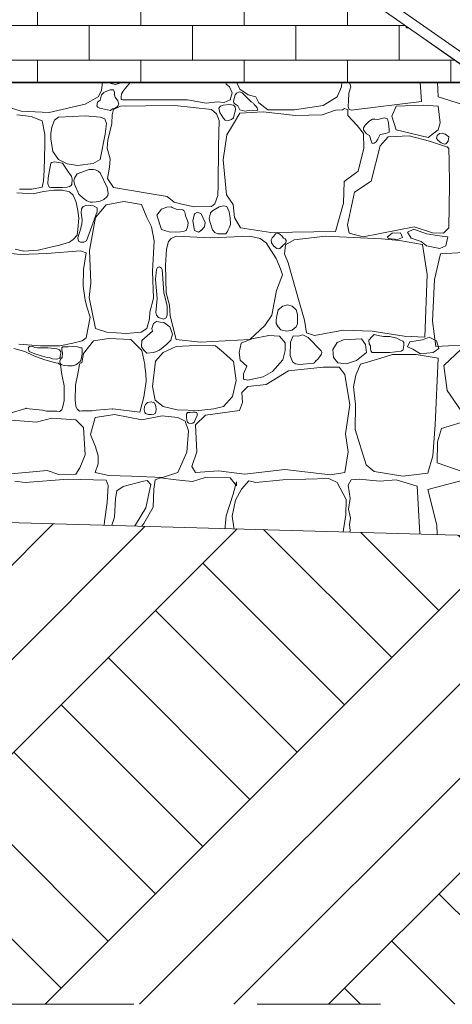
# Model space of a CAD drawing. Header units: millimetres. Extents: x 16408 to 141596, y -21057 to 26364.
# Tile 10 of 115: x 21706 to 22548, y -6374 to -4457. Entities that reach past the tile are written whole.
import ezdxf

# ---------------------------------------------------------------- set-up
doc = ezdxf.new("R2010")
doc.units = ezdxf.units.MM
doc.header["$MEASUREMENT"] = 0
doc.linetypes.add('Przerywana', pattern=[480, 240, -240])
doc.linetypes.add('Wipeout_Contour', pattern=[1000, 0, -1000])
for name, color, linetype, lineweight in [('0_Nr_pióra__1', 7, 'Continuous', 13), ('0_Nr_pióra__11', 7, 'Continuous', 13), ('0_Nr_pióra__2', 8, 'Continuous', 5), ('0_Nr_pióra__93', 7, 'Continuous', 13), ('_elementy3d_Nr_pióra__2', 8, 'Continuous', 5)]:
    doc.layers.add(name, color=color, linetype=linetype, lineweight=lineweight)
doc.layers.add('0_Nr_pióra__102', color=7, linetype='Continuous', lineweight=5, true_color=0xcccccc)
doc.layers.add('_elementy3d_Nr_pióra__102', color=7, linetype='Continuous', lineweight=5, true_color=0xcccccc)
doc.layers.add('_elementy3d', color=7, linetype='Continuous')

# ---------------------------------------------------------------- blocks, each defined once
blk = doc.blocks.new('*X2')
at = {"layer": '_elementy3d_Nr_pióra__102', "color": 254, "linetype": 'Continuous', "lineweight": 5, "true_color": 0xcccccc}
for p, q in [((21867, -4578.7), (21865.2, -4595.4)), ((21881.4, -4578.7), (21881.6, -4578.8)), ((21881.6, -4578.8), (21883.8, -4581.8)), ((21896.7, -4582.1), (21906.4, -4578.7)), ((21921.7, -4578.7), (21908.3, -4594.2)), ((22107.4, -4582.8), (22106.8, -4578.7)), ((22127.6, -4578.7), (22134.4, -4592.7)), ((22331.8, -4588), (22332.9, -4578.7)), ((22348, -4578.7), (22350, -4587.7)), ((22487.8, -4616.5), (22485.5, -4578.7)), ((22520, -4607.6), (22518.8, -4578.7)), ((21865.2, -4595.4), (21858.5, -4607.8)), ((21876.4, -4595.8), (21869.3, -4599)), ((21881.7, -4593.6), (21876.4, -4595.8)), ((21888.2, -4593.7), (21881.7, -4593.6)), ((21883.8, -4581.8), (21886.6, -4582.4)), ((21886.6, -4582.4), (21892.2, -4583.4)), ((21890.3, -4598.6), (21888.2, -4593.7)), ((21890, -4603.4), (21890.3, -4598.6)), ((21892.2, -4583.4), (21896.7, -4582.1)), ((21908.3, -4594.2), (21903.9, -4601.7)), ((22114.4, -4588.3), (22107.4, -4582.8)), ((22119.6, -4599.6), (22114.4, -4588.3)), ((22133.6, -4598), (22127.6, -4600.1)), ((22138.9, -4599.6), (22133.6, -4598)), ((22134.4, -4592.7), (22150.5, -4603.4)), ((22323.9, -4607.3), (22331.8, -4588)), ((22350, -4587.7), (22346.5, -4600.1)), ((21708.9, -4635.5), (21620, -4607.6)), ((21858.5, -4607.8), (21833, -4621.9)), ((21857.5, -4618), (21856.1, -4624.7)), ((21862.2, -4614.2), (21857.5, -4618)), ((21864.7, -4603.4), (21862.2, -4614.2)), ((21869.3, -4599), (21864.7, -4603.4)), ((21891.7, -4608.3), (21890, -4603.4)), ((21896.9, -4615.2), (21891.7, -4608.3)), ((21898.4, -4621.5), (21896.9, -4615.2)), ((21903.3, -4608), (21903.2, -4612.9)), ((21903.2, -4612.9), (21905.8, -4613.3)), ((21903.9, -4601.7), (21903.3, -4608)), ((21905.8, -4613.3), (22032.6, -4613)), ((22032.6, -4613), (22068.6, -4620)), ((22068.6, -4620), (22089.9, -4617)), ((22089.9, -4617), (22104, -4618.5)), ((22104, -4618.5), (22115.6, -4613.3)), ((22115.6, -4613.3), (22119.6, -4599.6)), ((22125.4, -4603.9), (22122.2, -4616.2)), ((22122.2, -4616.2), (22122.4, -4619.3)), ((22127.6, -4600.1), (22125.4, -4603.9)), ((22153.4, -4614.9), (22138.9, -4599.6)), ((22150.5, -4603.4), (22165.4, -4607.3)), ((22156.5, -4617.2), (22153.4, -4614.9)), ((22160.8, -4620), (22156.5, -4617.2)), ((22165.4, -4607.3), (22171.1, -4619)), ((22296.2, -4624.4), (22323.9, -4607.3)), ((22345.5, -4615.2), (22344.9, -4625.8)), ((22346.5, -4600.1), (22345.5, -4615.2)), ((22350.9, -4633.6), (22487.8, -4616.5)), ((22608.9, -4635.5), (22520, -4607.6)), ((21763.2, -4638.2), (21708.9, -4635.5)), ((21833, -4621.9), (21763.2, -4638.2)), ((21856.1, -4624.7), (21858, -4627.8)), ((21858, -4627.8), (21859.3, -4628.2)), ((21859.3, -4628.2), (21862, -4629.6)), ((21862, -4629.6), (21864.7, -4629.9)), ((21864.7, -4629.9), (21882.5, -4633.8)), ((21882.5, -4633.8), (21886.4, -4630.9)), ((21888.5, -4632.3), (21885.6, -4642.3)), ((21886.4, -4630.9), (21890, -4629.9)), ((21902.1, -4625.5), (21888.5, -4632.3)), ((21890, -4629.9), (21895.5, -4626.9)), ((21895.5, -4626.9), (21897.3, -4624.3)), ((21897.3, -4624.3), (21898.4, -4621.5)), ((21909, -4625.1), (21902.1, -4625.5)), ((21912.3, -4625.7), (21909, -4625.1)), ((21950.7, -4624.7), (21912.3, -4625.7)), ((22007.9, -4624.4), (21950.7, -4624.7)), ((22079.2, -4632.3), (22007.9, -4624.4)), ((22088.8, -4640.8), (22079.2, -4632.3)), ((22096.4, -4625.5), (22093.6, -4629.4)), ((22093.6, -4629.4), (22095.4, -4637.9)), ((22101.5, -4623.4), (22096.4, -4625.5)), ((22114.1, -4622.1), (22101.5, -4623.4)), ((22121.6, -4623.4), (22114.1, -4622.1)), ((22125.2, -4626.8), (22121.6, -4623.4)), ((22121.6, -4648.2), (22126.1, -4632.2)), ((22122.4, -4619.3), (22124.3, -4621)), ((22124.3, -4621), (22130.4, -4624.7)), ((22126.1, -4632.2), (22125.2, -4626.8)), ((22130.4, -4624.7), (22134.3, -4632.7)), ((22134.3, -4632.7), (22139.9, -4633.8)), ((22179.5, -4636.8), (22134.4, -4639.3)), ((22139.9, -4633.8), (22143.2, -4635.2)), ((22143.2, -4635.2), (22148.1, -4634.9)), ((22148.1, -4634.9), (22167.5, -4634.3)), ((22162.3, -4622.7), (22160.8, -4620)), ((22165.4, -4625.4), (22162.3, -4622.7)), ((22167.7, -4628.6), (22165.4, -4625.4)), ((22167.5, -4634.3), (22169, -4633.2)), ((22168.9, -4631.2), (22167.7, -4628.6)), ((22169, -4633.2), (22168.9, -4631.2)), ((22171.1, -4619), (22188.7, -4632.6)), ((22242.4, -4644), (22179.5, -4636.8)), ((22188.7, -4632.6), (22240.7, -4633.1)), ((22240.7, -4633.1), (22296.2, -4624.4)), ((22320.7, -4633.3), (22294.7, -4642.2)), ((22333.8, -4632.5), (22320.7, -4633.3)), ((22338.2, -4630.2), (22333.8, -4632.5)), ((22344.6, -4632.9), (22338.2, -4630.2)), ((22344.2, -4644), (22344.6, -4632.9)), ((22344.9, -4625.8), (22346.6, -4631.4)), ((22346.6, -4631.4), (22350.9, -4633.6)), ((22438.6, -4625.8), (22430, -4644.8)), ((22492, -4623.8), (22438.6, -4625.8)), ((22520.3, -4625.8), (22492, -4623.8)), ((22524.4, -4658), (22520.3, -4625.8)), ((21728, -4645.5), (21700.2, -4642.7)), ((21749.4, -4654.4), (21728, -4645.5)), ((21754.6, -4681.1), (21749.4, -4654.4)), ((21773.7, -4653.1), (21768.2, -4666.7)), ((21781.2, -4647.2), (21773.7, -4653.1)), ((21808.1, -4645.5), (21781.2, -4647.2)), ((21833.4, -4644.6), (21808.1, -4645.5)), ((21862.6, -4647.2), (21833.4, -4644.6)), ((21871.3, -4650.5), (21862.6, -4647.2)), ((21874.5, -4659.7), (21871.3, -4650.5)), ((21885.6, -4642.3), (21885.3, -4659.4)), ((22093.8, -4653.8), (22088.8, -4640.8)), ((22092.5, -4704.2), (22093.8, -4653.8)), ((22095.4, -4637.9), (22101.5, -4648.2)), ((22101.5, -4648.2), (22105.5, -4652.8)), ((22105.5, -4652.8), (22112, -4653.5)), ((22112, -4653.5), (22118.1, -4651.6)), ((22118.1, -4651.6), (22121.6, -4648.2)), ((22134.4, -4639.3), (22121.6, -4659.8)), ((22294.7, -4642.2), (22242.4, -4644)), ((22362.6, -4663.5), (22344.2, -4644)), ((22385.1, -4655.8), (22378.4, -4662.5)), ((22392.4, -4651.2), (22385.1, -4655.8)), ((22397, -4651.1), (22392.4, -4651.2)), ((22402.7, -4651.7), (22397, -4651.1)), ((22416.1, -4648.2), (22402.7, -4651.7)), ((22421.7, -4650.1), (22416.1, -4648.2)), ((22423.9, -4658.4), (22421.7, -4650.1)), ((22430, -4644.8), (22438.6, -4671.9)), ((21768.2, -4666.7), (21766.1, -4678.8)), ((21872.1, -4680.3), (21874.5, -4659.7)), ((21885.3, -4659.4), (21877.2, -4691.5)), ((22121.6, -4659.8), (22108.7, -4681.6)), ((22374.9, -4678.7), (22362.6, -4663.5)), ((22378.4, -4662.5), (22374.9, -4667.7)), ((22374.9, -4667.7), (22374.9, -4671.9)), ((22374.9, -4671.9), (22380.8, -4679.5)), ((22424.8, -4672), (22423.9, -4658.4)), ((22424.6, -4676.1), (22424.8, -4672)), ((22438.6, -4671.9), (22500.5, -4686.5)), ((22500.5, -4686.5), (22520.3, -4671.9)), ((22520.3, -4671.9), (22524.4, -4658)), ((21754.4, -4700.9), (21754.6, -4681.1)), ((21766.1, -4678.8), (21766.3, -4689)), ((21766.3, -4689), (21770.4, -4714.1)), ((21862.6, -4729.2), (21872.1, -4680.3)), ((21877.2, -4691.5), (21876.1, -4707.2)), ((22108.7, -4681.6), (22101.5, -4730.4)), ((22375.9, -4707.6), (22374.9, -4678.7)), ((22380.8, -4679.5), (22386.8, -4682.5)), ((22386.8, -4682.5), (22390.5, -4694.8)), ((22399.3, -4694.9), (22402.8, -4689.9)), ((22402.8, -4689.9), (22407.7, -4680.5)), ((22423, -4685.1), (22407.1, -4702.9)), ((22407.7, -4680.5), (22418.3, -4678.7)), ((22418.3, -4678.7), (22424.6, -4676.1)), ((22464.1, -4683.6), (22423, -4685.1)), ((22503.7, -4693.8), (22464.1, -4683.6)), ((22530.5, -4702.9), (22503.7, -4693.8)), ((22517.2, -4688.6), (22518.2, -4682.8)), ((22520.3, -4692.4), (22517.2, -4688.6)), ((22518.2, -4682.8), (22522.6, -4678.7)), ((22525.8, -4697), (22520.3, -4692.4)), ((22522.6, -4678.7), (22528.6, -4678)), ((22528.6, -4678), (22534.2, -4680)), ((22534.2, -4680), (22540.8, -4685.1)), ((22539.7, -4693.6), (22537.1, -4697.3)), ((22540.8, -4685.1), (22539.7, -4693.6)), ((21753.7, -4751.1), (21754.4, -4700.9)), ((21876.1, -4707.2), (21881.6, -4728.2)), ((22091.8, -4779.6), (22092.5, -4704.2)), ((22364.8, -4752), (22375.9, -4707.6)), ((22407.1, -4702.9), (22389.8, -4771.8)), ((22390.5, -4694.8), (22391.9, -4698)), ((22391.9, -4698), (22395.8, -4697.6)), ((22395.8, -4697.6), (22399.3, -4694.9)), ((22532.5, -4699.4), (22525.8, -4697)), ((22538.5, -4705.2), (22530.5, -4702.9)), ((22535.5, -4699.1), (22532.5, -4699.4)), ((22537.1, -4697.3), (22535.5, -4699.1)), ((22541.1, -4708.2), (22538.5, -4705.2)), ((22541.1, -4710.6), (22541.1, -4708.2)), ((22541.4, -4730.9), (22541.1, -4710.6)), ((21770.4, -4714.1), (21781.2, -4729.2)), ((21781.2, -4729.2), (21798, -4737.8)), ((21848.6, -4737.5), (21862.6, -4729.2)), ((21881.6, -4728.2), (21880.7, -4744.6)), ((22101.5, -4730.4), (22108.4, -4798)), ((22542.4, -4778.7), (22541.4, -4730.9)), ((21752.2, -4771.2), (21753.7, -4751.1)), ((21766.3, -4736.4), (21761, -4764.8)), ((21768.2, -4735.1), (21766.3, -4736.4)), ((21773.3, -4733.7), (21768.2, -4735.1)), ((21788.9, -4736.4), (21773.3, -4733.7)), ((21799.5, -4752.4), (21788.9, -4736.4)), ((21798, -4737.8), (21818.5, -4741.1)), ((21840.9, -4749), (21817.9, -4757.4)), ((21818.5, -4741.1), (21848.6, -4737.5)), ((21848.5, -4748.7), (21840.9, -4749)), ((21853.3, -4749.8), (21848.5, -4748.7)), ((21858.4, -4752), (21853.3, -4749.8)), ((21862.5, -4755.4), (21858.4, -4752)), ((21880.7, -4744.6), (21876.4, -4766.1)), ((22337.3, -4772.3), (22364.8, -4752)), ((21749.4, -4783.2), (21752.2, -4771.2)), ((21761, -4764.8), (21760.8, -4776.9)), ((21804.1, -4758.9), (21799.5, -4752.4)), ((21806.9, -4762), (21804.1, -4758.9)), ((21807.8, -4768), (21806.9, -4762)), ((21807, -4777.8), (21807.8, -4768)), ((21812.6, -4765.5), (21811.4, -4770.9)), ((21811.4, -4770.9), (21812.3, -4777.6)), ((21817.9, -4757.4), (21812.6, -4765.5)), ((21876, -4784), (21862.5, -4755.4)), ((21876.4, -4766.1), (21888.5, -4783.9)), ((21705.4, -4787), (21729.5, -4786.9)), ((21729.5, -4786.9), (21749.4, -4783.2)), ((21772.2, -4788.9), (21751.8, -4791.7)), ((21760.8, -4776.9), (21762.3, -4781.1)), ((21762.3, -4781.1), (21763.3, -4783.5)), ((21763.3, -4783.5), (21766.3, -4784)), ((21766.3, -4784), (21788.9, -4784)), ((21789.2, -4789.2), (21772.2, -4788.9)), ((21788.9, -4784), (21798.2, -4783.2)), ((21802.4, -4792.1), (21789.2, -4789.2)), ((21798.2, -4783.2), (21802.6, -4782.2)), ((21802.6, -4782.2), (21805.8, -4779.8)), ((21805.8, -4779.8), (21807, -4777.8)), ((21812.3, -4777.6), (21820.6, -4796.8)), ((21877.7, -4794.9), (21876, -4784)), ((21888.5, -4783.9), (21992.5, -4801.6)), ((22091.3, -4799.7), (22091.8, -4779.6)), ((22336.3, -4814.1), (22337.3, -4772.3)), ((22389.8, -4771.8), (22357.6, -4793.3)), ((22540.9, -4862.2), (22542.4, -4778.7)), ((21731.8, -4796.1), (21700, -4794.1)), ((21751.8, -4791.7), (21731.8, -4796.1)), ((21809.6, -4798.9), (21802.4, -4792.1)), ((21815.4, -4812.6), (21809.6, -4798.9)), ((21820.6, -4796.8), (21829.5, -4804.4)), ((21829.5, -4804.4), (21836.4, -4809.8)), ((21862.2, -4810.3), (21869.4, -4807.2)), ((21869.4, -4807.2), (21875.4, -4802.2)), ((21875.4, -4802.2), (21877.1, -4799.6)), ((21877.1, -4799.6), (21877.7, -4794.9)), ((21992.5, -4801.6), (22006.3, -4812.5)), ((22085.3, -4815.5), (22091.3, -4799.7)), ((22108.4, -4798), (22121.3, -4817.1)), ((22357.6, -4793.3), (22343.5, -4856.5)), ((21818.8, -4828.6), (21815.4, -4812.6)), ((21820.7, -4843.8), (21818.8, -4828.6)), ((21825.9, -4825.3), (21825.2, -4833)), ((21829, -4821), (21825.9, -4825.3)), ((21834.3, -4818.8), (21829, -4821)), ((21839, -4818.2), (21834.3, -4818.8)), ((21836.4, -4809.8), (21843.2, -4812.3)), ((21849.6, -4819.4), (21839, -4818.2)), ((21843.2, -4812.3), (21847.4, -4812.6)), ((21847.4, -4812.6), (21854.6, -4812.1)), ((21856.4, -4823.8), (21849.6, -4819.4)), ((21873.9, -4817.8), (21853.3, -4842.1)), ((21854.6, -4812.1), (21862.2, -4810.3)), ((21856.3, -4830.9), (21856.7, -4826.7)), ((21856.7, -4826.7), (21856.4, -4823.8)), ((21908.6, -4811.4), (21873.9, -4817.8)), ((21942.7, -4816.9), (21908.6, -4811.4)), ((21952.9, -4842.1), (21942.7, -4816.9)), ((21981.9, -4826), (21972.7, -4837.7)), ((21992.4, -4822.4), (21981.9, -4826)), ((22000.4, -4821.8), (21992.4, -4822.4)), ((22002.2, -4822.6), (22000.4, -4821.8)), ((22010.1, -4826), (22002.2, -4822.6)), ((22006.3, -4812.5), (22024.1, -4816.7)), ((22023, -4827.5), (22010.1, -4826)), ((22025.5, -4828.7), (22023, -4827.5)), ((22024.1, -4816.7), (22046.1, -4821.7)), ((22027.8, -4834.2), (22025.5, -4828.7)), ((22046.1, -4821.7), (22079.2, -4820.6)), ((22079.2, -4820.6), (22085.3, -4815.5)), ((22093.9, -4821.8), (22081.2, -4829.2)), ((22102.7, -4819.8), (22093.9, -4821.8)), ((22108.9, -4820.7), (22102.7, -4819.8)), ((22111.4, -4826.8), (22108.9, -4820.7)), ((22113.2, -4831.4), (22111.4, -4826.8)), ((22121.3, -4817.1), (22123.8, -4842.1)), ((22320.7, -4869.6), (22336.3, -4814.1)), ((21819.1, -4865.9), (21820.7, -4843.8)), ((21825.2, -4833), (21827.5, -4847)), ((21827.5, -4847), (21826.4, -4854.4)), ((21835.5, -4887.9), (21856.3, -4830.9)), ((21853.3, -4842.1), (21841.7, -4906.5)), ((21962.1, -4860.7), (21952.9, -4842.1)), ((21972.7, -4837.7), (21981.9, -4865.4)), ((22028.7, -4838.9), (22027.8, -4834.2)), ((22031.8, -4847), (22028.7, -4838.9)), ((22033.4, -4853), (22031.8, -4847)), ((22045.8, -4835.4), (22042.6, -4848.6)), ((22051.9, -4832.2), (22045.8, -4835.4)), ((22058.9, -4835.4), (22051.9, -4832.2)), ((22066.8, -4852.3), (22058.9, -4835.4)), ((22075.6, -4838.9), (22074.8, -4844.1)), ((22074.8, -4844.1), (22075.7, -4850)), ((22077.1, -4833.5), (22075.6, -4838.9)), ((22081.2, -4829.2), (22077.1, -4833.5)), ((22115.3, -4842.7), (22113.2, -4831.4)), ((22115.9, -4856), (22115.3, -4842.7)), ((22123.8, -4842.1), (22135.4, -4862.4)), ((21817.5, -4876.4), (21819.1, -4865.9)), ((21824.8, -4863), (21818.7, -4881.8)), ((21826.4, -4854.4), (21824.8, -4863)), ((21967.8, -4887.9), (21962.1, -4860.7)), ((21981.9, -4865.4), (21998.7, -4871.1)), ((22029.6, -4867.3), (22030.7, -4865.4)), ((22030.7, -4865.4), (22032.1, -4861.4)), ((22032.1, -4861.4), (22033.4, -4853)), ((22042.6, -4848.6), (22045.8, -4867.6)), ((22058.9, -4867.6), (22065.6, -4860.2)), ((22065.6, -4860.2), (22066.8, -4852.3)), ((22075.7, -4850), (22081.2, -4866.4)), ((22081.2, -4866.4), (22085.8, -4871.4)), ((22110.2, -4869.7), (22111.4, -4866.4)), ((22111.4, -4866.4), (22113.6, -4862.6)), ((22113.6, -4862.6), (22115.9, -4856)), ((22135.4, -4862.4), (22194.6, -4871.6)), ((22343.5, -4856.5), (22347.2, -4872.6)), ((22374.4, -4880), (22473.5, -4860.2)), ((22472.6, -4864.9), (22460.5, -4871.1)), ((22497.3, -4874.4), (22472.6, -4864.9)), ((22473.5, -4860.2), (22509.2, -4872.1)), ((22530.5, -4872.6), (22540.9, -4862.2)), ((21803, -4890.1), (21809.6, -4885.4)), ((21809.6, -4885.4), (21817.5, -4876.4)), ((21818.7, -4881.8), (21820.1, -4888.2)), ((22000.7, -4883), (21995.5, -4888.9)), ((21998.7, -4871.1), (22019, -4869.9)), ((22010.6, -4878.5), (22000.7, -4883)), ((22078, -4882.2), (22010.6, -4878.5)), ((22019, -4869.9), (22026.2, -4868.6)), ((22026.2, -4868.6), (22029.6, -4867.3)), ((22045.8, -4867.6), (22053.6, -4870.9)), ((22053.6, -4870.9), (22058.9, -4867.6)), ((22153.4, -4878.5), (22078, -4882.2)), ((22085.8, -4871.4), (22091.1, -4874.2)), ((22091.1, -4874.2), (22098.5, -4874.3)), ((22098.5, -4874.3), (22106.7, -4874.1)), ((22106.7, -4874.1), (22108.4, -4872.1)), ((22108.4, -4872.1), (22110.2, -4869.7)), ((22174.1, -4883), (22153.4, -4878.5)), ((22185.5, -4891.9), (22174.1, -4883)), ((22194.6, -4871.6), (22320.7, -4869.6)), ((22197, -4882.2), (22194.9, -4885.5)), ((22194.9, -4885.5), (22196, -4891.7)), ((22200.6, -4878.5), (22197, -4882.2)), ((22203.9, -4874.3), (22200.6, -4878.5)), ((22207.1, -4872.9), (22203.9, -4874.3)), ((22210.2, -4873.6), (22207.1, -4872.9)), ((22216.7, -4878.5), (22210.2, -4873.6)), ((22219.4, -4882.4), (22216.7, -4878.5)), ((22222.4, -4884), (22219.4, -4882.4)), ((22224.3, -4887.2), (22222.4, -4884)), ((22239.7, -4885.7), (22223.1, -4895.6)), ((22300.9, -4878.5), (22239.7, -4885.7)), ((22410.1, -4884), (22300.9, -4878.5)), ((22347.2, -4872.6), (22374.4, -4880)), ((22445, -4887.2), (22410.1, -4884)), ((22421.7, -4880.2), (22430.8, -4872.9)), ((22423.2, -4883.5), (22421.7, -4880.2)), ((22441.1, -4885), (22423.2, -4883.5)), ((22430.8, -4872.9), (22446.7, -4872.3)), ((22450.8, -4881.1), (22441.1, -4885)), ((22446.7, -4872.3), (22450.8, -4881.1)), ((22460.5, -4871.1), (22467.6, -4882.3)), ((22467.6, -4882.3), (22487.3, -4888.8)), ((22522.7, -4877.9), (22497.3, -4874.4)), ((22509.2, -4872.1), (22530.5, -4872.6)), ((22539.1, -4879.7), (22522.7, -4877.9)), ((22535.3, -4897.6), (22539.1, -4879.7)), ((21697, -4903.7), (21714.1, -4907.6)), ((21742, -4906.1), (21762.9, -4900.9)), ((21762.9, -4900.9), (21783.5, -4896.4)), ((21783.5, -4896.4), (21803, -4890.1)), ((21820.1, -4888.2), (21824.4, -4890.5)), ((21824.4, -4890.5), (21830.5, -4890.2)), ((21830.5, -4890.2), (21835.5, -4887.9)), ((21964, -4947.1), (21967.8, -4887.9)), ((21991.3, -4903.8), (21989.6, -4935)), ((21995.5, -4888.9), (21991.3, -4903.8)), ((22205, -4921.9), (22185.5, -4891.9)), ((22196, -4891.7), (22200.6, -4898.3)), ((22200.6, -4898.3), (22206.2, -4902.8)), ((22206.2, -4902.8), (22209, -4903.6)), ((22209, -4903.6), (22211.9, -4902.7)), ((22211.9, -4902.7), (22214, -4900.6)), ((22214, -4900.6), (22216.7, -4898.3)), ((22216.7, -4898.3), (22223.7, -4891.5)), ((22223.1, -4895.6), (22221.4, -4913.2)), ((22223.7, -4891.5), (22224.3, -4887.2)), ((22489.8, -4895.1), (22445, -4887.2)), ((22487.3, -4888.8), (22497.6, -4897.6)), ((22498.8, -4953.3), (22489.8, -4895.1)), ((22497.6, -4897.6), (22523.5, -4902.9)), ((22523.5, -4902.9), (22535.3, -4897.6)), ((21707.2, -4914.4), (21669.9, -4910.2)), ((21758.8, -4912.7), (21707.2, -4914.4)), ((21714.1, -4907.6), (21742, -4906.1)), ((21824, -4907), (21758.8, -4912.7)), ((21834.9, -4911.1), (21824, -4907)), ((21829.8, -4943.2), (21834.9, -4911.1)), ((21841.7, -4906.5), (21844.2, -4969.7)), ((22213.7, -4942.2), (22205, -4921.9)), ((22221.4, -4913.2), (22228.4, -4930.8)), ((22525.1, -4912.9), (22513.4, -4962.7)), ((22569.9, -4910.2), (22525.1, -4912.9)), ((21829.3, -4975.7), (21829.8, -4943.2)), ((21972.2, -4943.2), (21970.4, -4963.3)), ((21974.1, -4939.7), (21972.2, -4943.2)), ((21978, -4938.3), (21974.1, -4939.7)), ((21981.8, -4940.8), (21978, -4938.3)), ((21982.9, -4943.2), (21981.8, -4940.8)), ((21986, -4988.6), (21982.9, -4943.2)), ((21989.6, -4935), (21990.8, -4989.2)), ((22217.2, -4954.1), (22213.7, -4942.2)), ((22228.4, -4930.8), (22249.9, -5006.6)), ((21966, -4999.6), (21964, -4947.1)), ((22205.8, -4984.5), (22217.2, -4954.1)), ((22494.1, -5074.9), (22498.8, -4953.3)), ((22513.4, -4962.7), (22509.5, -5044.1)), ((21833.1, -5002.9), (21829.3, -4975.7)), ((21844.2, -4969.7), (21840.7, -4998.2)), ((21970.4, -4963.3), (21973.1, -4999.9)), ((21840.7, -4998.2), (21853.3, -5058.1)), ((21959.3, -5026.6), (21966, -4999.6)), ((21973.1, -4999.9), (21971, -5027.5)), ((21992.8, -5014.7), (21986, -4988.6)), ((21990.8, -4989.2), (21997.5, -5013)), ((22196.4, -5032.1), (22205.8, -4984.5)), ((21837.3, -5018.1), (21833.1, -5002.9)), ((21842.6, -5036.1), (21837.3, -5018.1)), ((21992.7, -5032.1), (21992.8, -5014.7)), ((21997.5, -5013), (21998.7, -5033.6)), ((22217.6, -5015.1), (22208.9, -5022.2)), ((22227.9, -5012.2), (22217.6, -5015.1)), ((22236.1, -5014.6), (22227.9, -5012.2)), ((22244.1, -5022.2), (22236.1, -5014.6)), ((22249.9, -5006.6), (22260.3, -5042.2)), ((21834.9, -5076.4), (21842.6, -5036.1)), ((21952.9, -5058.1), (21958.1, -5039.5)), ((21958.1, -5039.5), (21959.3, -5026.6)), ((21971, -5027.5), (21972.2, -5032.1)), ((21972.2, -5032.1), (21975.9, -5037.2)), ((21975.9, -5037.2), (21985.9, -5040.3)), ((21985.9, -5040.3), (21991, -5037.7)), ((21991, -5037.7), (21992.7, -5032.1)), ((21998.7, -5033.6), (22010.6, -5079.9)), ((22183, -5052.2), (22196.4, -5032.1)), ((22206.1, -5033.9), (22204.9, -5041.2)), ((22208.9, -5022.2), (22206.1, -5033.9)), ((22246.4, -5030.8), (22244.1, -5022.2)), ((22246.7, -5040.2), (22246.4, -5030.8)), ((21853.3, -5058.1), (21875.6, -5065.8)), ((21942, -5065.8), (21952.9, -5058.1)), ((21964.4, -5054.2), (21963, -5058.4)), ((21963, -5058.4), (21964.4, -5063.3)), ((21966.2, -5048.8), (21964.4, -5054.2)), ((21972.2, -5044.8), (21966.2, -5048.8)), ((21979.6, -5045.7), (21972.2, -5044.8)), ((21986.6, -5046.8), (21979.6, -5045.7)), ((21997.7, -5055.1), (21986.6, -5046.8)), ((22003, -5069.1), (21997.7, -5055.1)), ((22153.4, -5079.9), (22183, -5052.2)), ((22204.9, -5041.2), (22204.8, -5048.6)), ((22204.8, -5048.6), (22208.9, -5055.4)), ((22208.9, -5055.4), (22214.1, -5061)), ((22235.9, -5061.7), (22244.1, -5055.4)), ((22244.1, -5055.4), (22246.7, -5049.2)), ((22246.7, -5049.2), (22246.7, -5040.2)), ((22260.3, -5042.2), (22263.7, -5066.8)), ((22509.5, -5044.1), (22515.5, -5093.1)), ((21827.3, -5082.4), (21834.9, -5076.4)), ((21849.1, -5082.6), (21879.1, -5077.9)), ((21875.6, -5065.8), (21913.3, -5068)), ((21879.1, -5077.9), (21922.2, -5079.9)), ((21913.3, -5068), (21942, -5065.8)), ((21964.4, -5063.3), (21943.6, -5081.8)), ((22000.2, -5081.2), (22003, -5069.1)), ((22190.4, -5071.7), (22157.5, -5078.7)), ((22211.5, -5073.5), (22190.4, -5071.7)), ((22222.6, -5086.3), (22211.5, -5073.5)), ((22214.1, -5061), (22225.2, -5063.8)), ((22225.2, -5063.8), (22235.9, -5061.7)), ((22238.2, -5072.7), (22232.7, -5085.1)), ((22247.9, -5073), (22238.2, -5072.7)), ((22256.6, -5070.8), (22247.9, -5073)), ((22267, -5075.9), (22256.6, -5070.8)), ((22263.7, -5066.8), (22279.3, -5072)), ((22292.7, -5101.7), (22267, -5075.9)), ((22279.3, -5072), (22335.8, -5061.6)), ((22335.8, -5061.6), (22392, -5063.5)), ((22392, -5073.7), (22385.1, -5080.9)), ((22392, -5063.5), (22454.2, -5073)), ((22395.6, -5070.3), (22392, -5073.7)), ((22403.4, -5072.1), (22395.6, -5070.3)), ((22414.1, -5073.9), (22403.4, -5072.1)), ((22426.2, -5073.7), (22414.1, -5073.9)), ((22439.9, -5077.3), (22426.2, -5073.7)), ((22445.8, -5080.6), (22439.9, -5077.3)), ((22454.2, -5073), (22494.1, -5074.9)), ((22489.5, -5080.6), (22502.5, -5075.2)), ((22502.5, -5075.2), (22516.9, -5082.4)), ((21715.9, -5102.9), (21694.1, -5097)), ((21704.2, -5088.6), (21746.4, -5091.8)), ((21723.2, -5095.1), (21722.6, -5099.1)), ((21725, -5093.1), (21723.2, -5095.1)), ((21728.6, -5092.8), (21725, -5093.1)), ((21731.2, -5093.3), (21728.6, -5092.8)), ((21733.1, -5094.2), (21731.2, -5093.3)), ((21734.2, -5095.4), (21733.1, -5094.2)), ((21740.6, -5095.9), (21734.2, -5095.4)), ((21760.5, -5095.8), (21740.6, -5095.9)), ((21746.4, -5091.8), (21784.1, -5091.8)), ((21773.3, -5097), (21760.5, -5095.8)), ((21778.3, -5097.8), (21773.3, -5097)), ((21784.1, -5091.8), (21809.1, -5086.8)), ((21788, -5095.8), (21787.8, -5099.6)), ((21789.8, -5094), (21788, -5095.8)), ((21792.1, -5094.3), (21789.8, -5094)), ((21800, -5093.7), (21792.1, -5094.3)), ((21811.2, -5093.2), (21800, -5093.7)), ((21809.1, -5086.8), (21827.3, -5082.4)), ((21818.5, -5093.9), (21811.2, -5093.2)), ((21824, -5095.8), (21818.5, -5093.9)), ((21826.4, -5096.2), (21824, -5095.8)), ((21827.6, -5098.8), (21826.4, -5096.2)), ((21830.2, -5107.3), (21849.1, -5082.6)), ((21922.2, -5079.9), (21943.2, -5100.9)), ((21943.6, -5081.8), (21943, -5093.9)), ((21943, -5093.9), (21947.3, -5100.5)), ((21977.6, -5100.3), (21992.2, -5089)), ((22010.6, -5093.5), (21985.3, -5105.2)), ((21992.2, -5089), (22000.2, -5081.2)), ((22010.6, -5079.9), (22057.9, -5084.8)), ((22048.2, -5091.5), (22010.6, -5093.5)), ((22086.9, -5091.8), (22048.2, -5091.5)), ((22057.9, -5084.8), (22153.4, -5079.9)), ((22102.2, -5105.2), (22086.9, -5091.8)), ((22136.9, -5086.8), (22133.2, -5104.8)), ((22157.5, -5078.7), (22136.9, -5086.8)), ((22222.4, -5101.2), (22222.6, -5086.3)), ((22232.7, -5085.1), (22232.3, -5110.6)), ((22323.4, -5085.6), (22315.1, -5099)), ((22336.3, -5080.1), (22323.4, -5085.6)), ((22371, -5078.7), (22336.3, -5080.1)), ((22379.1, -5089.3), (22371, -5078.7)), ((22380.5, -5104.9), (22379.1, -5089.3)), ((22385.1, -5080.9), (22385.7, -5088)), ((22385.7, -5088), (22388.6, -5092.1)), ((22388.6, -5092.1), (22388.5, -5096.5)), ((22388.5, -5096.5), (22389, -5101.6)), ((22451.4, -5083.3), (22445.8, -5080.6)), ((22453.5, -5085.6), (22451.4, -5083.3)), ((22451.9, -5099.6), (22453, -5094.7)), ((22453, -5094.7), (22453.5, -5090.8)), ((22453.5, -5090.8), (22453.5, -5085.6)), ((22460.6, -5094), (22465.3, -5084.2)), ((22471, -5098.3), (22460.6, -5094)), ((22465.3, -5084.2), (22489.5, -5080.6)), ((22515.5, -5093.1), (22604.2, -5088.6)), ((22516.9, -5082.4), (22521.6, -5097.2)), ((21733, -5111.7), (21715.9, -5102.9)), ((21722.6, -5099.1), (21724.3, -5102.9)), ((21724.3, -5102.9), (21735, -5107.4)), ((21753, -5118.5), (21733, -5111.7)), ((21735, -5107.4), (21750.1, -5112.2)), ((21750.1, -5112.2), (21759.1, -5114.6)), ((21759.1, -5114.6), (21764.8, -5115.6)), ((21764.8, -5115.6), (21769.4, -5117.1)), ((21782.9, -5100), (21778.3, -5097.8)), ((21780.3, -5117.5), (21782.9, -5116.3)), ((21784.8, -5101.7), (21782.9, -5100)), ((21782.9, -5116.3), (21784.2, -5114.7)), ((21784.2, -5114.7), (21784.7, -5112.4)), ((21784.7, -5112.4), (21785.4, -5109)), ((21785.9, -5103.9), (21784.8, -5101.7)), ((21785.4, -5109), (21785.6, -5106.4)), ((21788.3, -5114.6), (21785.4, -5118.1)), ((21785.6, -5106.4), (21785.9, -5103.9)), ((21787.8, -5099.6), (21788.9, -5105.7)), ((21788.9, -5105.7), (21788.3, -5114.6)), ((21825.6, -5117.8), (21827.2, -5107.8)), ((21826.4, -5125.2), (21830.2, -5107.3)), ((21827.2, -5107.8), (21827.6, -5098.8)), ((21943.2, -5100.9), (21949.6, -5128.3)), ((21947.3, -5100.5), (21953.3, -5106.2)), ((21953.3, -5106.2), (21967, -5105.2)), ((21967, -5105.2), (21977.6, -5100.3)), ((21985.3, -5105.2), (21970.2, -5122.2)), ((22121.6, -5122.5), (22102.2, -5105.2)), ((22133.2, -5104.8), (22135.2, -5119.8)), ((22218.1, -5119.6), (22222.4, -5101.2)), ((22232.3, -5110.6), (22236.8, -5123.1)), ((22286, -5118.3), (22290.2, -5112.7)), ((22290.2, -5112.7), (22293.1, -5108.5)), ((22293.7, -5104.3), (22292.7, -5101.7)), ((22293.1, -5108.5), (22293.7, -5104.3)), ((22315.1, -5099), (22316.7, -5115.1)), ((22316.7, -5115.1), (22324.7, -5125.2)), ((22361.3, -5120.3), (22380.5, -5104.9)), ((22408.6, -5116.1), (22384.6, -5123)), ((22389, -5101.6), (22392, -5104.9)), ((22392, -5104.9), (22426.2, -5104.9)), ((22431.4, -5109.1), (22408.6, -5116.1)), ((22426.2, -5104.9), (22448, -5102.2)), ((22454.4, -5109.1), (22431.4, -5109.1)), ((22448, -5102.2), (22451.9, -5099.6)), ((22477.5, -5109.1), (22454.4, -5109.1)), ((22486.2, -5107.7), (22471, -5098.3)), ((22520.1, -5116.2), (22477.5, -5109.1)), ((22510.4, -5104.8), (22486.2, -5107.7)), ((22521.6, -5097.2), (22510.4, -5104.8)), ((22514.4, -5245.8), (22520.1, -5116.2)), ((22564.9, -5098.6), (22531.6, -5130.3)), ((21764, -5121.9), (21753, -5118.5)), ((21775.9, -5125), (21764, -5121.9)), ((21769.4, -5117.1), (21776.9, -5117.8)), ((21780.9, -5126), (21775.9, -5125)), ((21776.9, -5117.8), (21780.3, -5117.5)), ((21784.9, -5129.3), (21780.9, -5126)), ((21785.4, -5118.1), (21783.8, -5122)), ((21783.8, -5122), (21784.6, -5126.3)), ((21784.6, -5126.3), (21788, -5129.3)), ((21788, -5147.7), (21784.9, -5129.3)), ((21788, -5129.3), (21792.4, -5130.6)), ((21792.4, -5130.6), (21799.5, -5131.3)), ((21799.5, -5131.3), (21808.7, -5131.1)), ((21808.7, -5131.1), (21814.8, -5129.3)), ((21814.8, -5129.3), (21823.2, -5122.7)), ((21818.8, -5146.6), (21822.4, -5128.3)), ((21822.4, -5128.3), (21823.4, -5125.5)), ((21823.2, -5122.7), (21825.6, -5117.8)), ((21823.4, -5125.5), (21826.4, -5125.2)), ((21949.6, -5128.3), (21949.1, -5132.1)), ((21949.1, -5132.1), (21951.5, -5146.2)), ((21970.2, -5122.2), (21964.3, -5171.5)), ((22126.8, -5159.4), (22121.6, -5122.5)), ((22135.2, -5119.8), (22147.6, -5131.9)), ((22147.6, -5131.9), (22141.4, -5146.5)), ((22197.6, -5142.3), (22218.1, -5119.6)), ((22296.4, -5133.4), (22229.1, -5140.8)), ((22236.8, -5123.1), (22242.5, -5127.3)), ((22242.5, -5127.3), (22250.4, -5128.7)), ((22250.4, -5128.7), (22278.1, -5126)), ((22278.1, -5126), (22281.9, -5121.8)), ((22281.8, -5122), (22286, -5118.3)), ((22327.4, -5133.9), (22296.4, -5133.4)), ((22324.7, -5125.2), (22341.7, -5127)), ((22338.8, -5147.7), (22327.4, -5133.9)), ((22341.7, -5127), (22361.3, -5120.3)), ((22369.2, -5127.6), (22360.2, -5149.1)), ((22384.6, -5123), (22369.2, -5127.6)), ((22531.6, -5130.3), (22537.5, -5179.3)), ((21792, -5169.8), (21788, -5147.7)), ((21814.2, -5168.6), (21818.8, -5146.6)), ((21951.5, -5146.2), (21951.6, -5161)), ((22141.4, -5146.5), (22141.6, -5156.9)), ((22149.6, -5159.2), (22179.8, -5152.5)), ((22179.8, -5152.5), (22197.6, -5142.3)), ((22229.1, -5140.8), (22185.7, -5167.1)), ((22348.4, -5206.7), (22338.8, -5147.7)), ((22360.2, -5149.1), (22355.6, -5171.7)), ((21792, -5198.6), (21792, -5169.8)), ((21813.4, -5197.5), (21814.2, -5168.6)), ((21951.6, -5161), (21947.1, -5191.9)), ((21964.3, -5171.5), (21969.5, -5198)), ((22120.1, -5190.9), (22126.8, -5159.4)), ((22149.6, -5171.3), (22137.9, -5183.2)), ((22141.6, -5156.9), (22149.6, -5159.2)), ((22185.7, -5167.1), (22149.6, -5171.3)), ((22355.6, -5171.7), (22359.5, -5206.5)), ((21947.1, -5191.9), (21939.9, -5220.9)), ((22102.2, -5210.2), (22120.1, -5190.9)), ((22137.9, -5183.2), (22139.6, -5202.5)), ((22537.5, -5179.3), (22564.9, -5218.6)), ((21787.5, -5216.6), (21789.9, -5210.3)), ((21789.9, -5210.3), (21792, -5198.6)), ((21815.2, -5209.2), (21813.4, -5197.5)), ((21817.4, -5215.5), (21815.2, -5209.2)), ((21948.6, -5210.3), (21948.1, -5216.7)), ((21950.9, -5206.2), (21948.6, -5210.3)), ((21954.8, -5202.6), (21950.9, -5206.2)), ((21961.5, -5201.1), (21954.8, -5202.6)), ((21968.2, -5202.7), (21961.5, -5201.1)), ((21969.5, -5206.2), (21968.2, -5202.7)), ((21969.5, -5198), (21985.3, -5210.2)), ((21971, -5210), (21969.5, -5206.2)), ((21971.2, -5215.3), (21971, -5210)), ((21985.3, -5210.2), (22012.3, -5216.6)), ((22083.7, -5214.4), (22102.2, -5210.2)), ((22139.6, -5202.5), (22133.9, -5218.1)), ((22339.8, -5263.2), (22348.4, -5206.7)), ((22359.5, -5206.5), (22358.6, -5255)), ((21687.1, -5222.8), (21718, -5214)), ((21718, -5214), (21749.9, -5217.5)), ((21749.9, -5217.5), (21757.9, -5219)), ((21757.9, -5219), (21777.8, -5219.3)), ((21777.8, -5219.3), (21782.9, -5219.9)), ((21782.9, -5219.9), (21784.9, -5218.6)), ((21784.9, -5218.6), (21787.5, -5216.6)), ((21819.9, -5217.6), (21817.4, -5215.5)), ((21821.9, -5219), (21819.9, -5217.6)), ((21827, -5218.5), (21821.9, -5219)), ((21846.9, -5218.7), (21827, -5218.5)), ((21854.9, -5217.5), (21846.9, -5218.7)), ((21852.6, -5231.7), (21890, -5225.8)), ((21886.9, -5214.8), (21854.9, -5217.5)), ((21939.9, -5220.9), (21886.9, -5214.8)), ((21890, -5225.8), (21943.5, -5236.2)), ((21943.5, -5236.2), (21982.9, -5228)), ((21948.1, -5216.7), (21949, -5221.6)), ((21949, -5221.6), (21950.9, -5223.8)), ((21950.9, -5223.8), (21956.2, -5225.6)), ((21956.2, -5225.6), (21962.5, -5225.7)), ((21962.5, -5225.7), (21966.6, -5225.3)), ((21966.6, -5225.3), (21969.5, -5223.8)), ((21969.5, -5223.8), (21970.5, -5220.5)), ((21970.5, -5220.5), (21971.2, -5215.3)), ((21982.9, -5228), (22013.3, -5231.7)), ((22012.3, -5216.6), (22054.2, -5217.9)), ((22032.5, -5221.6), (22030.1, -5225)), ((22030.1, -5225), (22030.4, -5231.7)), ((22037.8, -5222), (22032.5, -5221.6)), ((22042.9, -5220.9), (22037.8, -5222)), ((22047, -5221.1), (22042.9, -5220.9)), ((22045.2, -5240.6), (22051, -5227.7)), ((22048.3, -5221.6), (22047, -5221.1)), ((22067.1, -5227.3), (22048.2, -5245.6)), ((22050.3, -5221.9), (22048.3, -5221.6)), ((22050.9, -5224.3), (22050.3, -5221.9)), ((22051, -5227.7), (22050.9, -5224.3)), ((22054.2, -5217.9), (22083.7, -5214.4)), ((22133.9, -5218.1), (22067.1, -5227.3)), ((21738.2, -5240.9), (21682.1, -5236.2)), ((21767.6, -5232.7), (21738.2, -5240.9)), ((21815.2, -5236.2), (21767.6, -5232.7)), ((21830, -5251), (21815.2, -5236.2)), ((21843.4, -5264.4), (21852.6, -5231.7)), ((22013.3, -5231.7), (22027.9, -5238.4)), ((22027.9, -5238.4), (22034.4, -5257.5)), ((22030.4, -5231.7), (22030.9, -5236.9)), ((22030.9, -5236.9), (22032.5, -5240.6)), ((22032.5, -5240.6), (22035.1, -5242.5)), ((22035.1, -5242.5), (22039.2, -5243.4)), ((22039.2, -5243.4), (22043, -5242.8)), ((22043, -5242.8), (22045.2, -5240.6)), ((22048.2, -5245.6), (22050.5, -5298.6)), ((22509.7, -5305.9), (22514.4, -5245.8)), ((22582.1, -5236.2), (22526.6, -5252.8)), ((21833.3, -5304.3), (21830, -5251)), ((21853.3, -5288.4), (21843.4, -5264.4)), ((22034.4, -5257.5), (22031.2, -5299.1)), ((22345, -5298.6), (22339.8, -5263.2)), ((22358.6, -5255), (22380.1, -5323.6)), ((22526.6, -5252.8), (22519.1, -5279.2)), ((21858.5, -5306), (21853.3, -5288.4)), ((22519.1, -5279.2), (22518.6, -5319.5)), ((21823.1, -5329.8), (21833.3, -5304.3)), ((21858.8, -5321.4), (21858.5, -5306)), ((22031.2, -5299.1), (22013.3, -5338.5)), ((22050.5, -5298.6), (22040.6, -5326.8)), ((22338.8, -5338.5), (22345, -5298.6)), ((22500.3, -5340), (22509.7, -5305.9)), ((21852.6, -5338.5), (21858.8, -5321.4)), ((22040.6, -5326.8), (22048.2, -5338.5)), ((22380.1, -5323.6), (22395.5, -5336.5)), ((22518.6, -5319.5), (22582.1, -5341.7)), ((21682.1, -5341.7), (21759.2, -5335)), ((21759.2, -5335), (21782.2, -5342.4)), ((21782.2, -5342.4), (21815.2, -5341.7)), ((21815.2, -5341.7), (21823.1, -5329.8)), ((21879.1, -5344.2), (21852.6, -5338.5)), ((21923.4, -5345.9), (21879.1, -5344.2)), ((21983.4, -5348.4), (21923.4, -5345.9)), ((22013.3, -5338.5), (21983.4, -5348.4)), ((22048.2, -5338.5), (22092.6, -5335.3)), ((22092.6, -5335.3), (22143.6, -5341.7)), ((22143.6, -5341.7), (22221.9, -5332.8)), ((22221.9, -5332.8), (22310.5, -5343.4)), ((22310.5, -5343.4), (22338.8, -5338.5)), ((22395.5, -5336.5), (22451.5, -5345.9)), ((22451.5, -5345.9), (22500.3, -5340)), ((21696.1, -5355.3), (21716.1, -5358.3)), ((21716.1, -5358.3), (21800, -5351.6)), ((21800, -5351.6), (21874.1, -5353.8)), ((21874.1, -5353.8), (21878, -5363.7)), ((21878, -5363.7), (21875.8, -5397.2)), ((21946.7, -5355.3), (21907, -5366)), ((21954.1, -5354.3), (21946.7, -5355.3)), ((21951.4, -5407.3), (21961.2, -5361.7)), ((21961.2, -5361.7), (21954.1, -5354.3)), ((21969.5, -5353.1), (21966.8, -5371.2)), ((21979.9, -5349.1), (21969.5, -5353.1)), ((22010.1, -5353.1), (21979.9, -5349.1)), ((22041.8, -5356.1), (22010.1, -5353.1)), ((22066.6, -5348.4), (22041.8, -5356.1)), ((22115.6, -5349.1), (22066.6, -5348.4)), ((22127.8, -5364.7), (22115.6, -5349.1)), ((22121.3, -5380.8), (22128, -5356.8)), ((22128, -5356.8), (22127.8, -5364.7)), ((22152, -5354.6), (22137.7, -5370.9)), ((22165.4, -5358.3), (22152, -5354.6)), ((22217.7, -5352.6), (22165.4, -5358.3)), ((22307.3, -5350.4), (22217.7, -5352.6)), ((22323.9, -5358.3), (22307.3, -5350.4)), ((22341, -5391), (22323.9, -5358.3)), ((22350.9, -5352.8), (22344.9, -5363.3)), ((22344.9, -5363.3), (22348.9, -5389.4)), ((22366.5, -5351.3), (22350.9, -5352.8)), ((22406.9, -5355.6), (22366.5, -5351.3)), ((22438.6, -5353.1), (22406.9, -5355.6)), ((22479.1, -5365.2), (22438.6, -5353.1)), ((22486.8, -5492.3), (22479.1, -5365.2)), ((22500, -5371.5), (22583.9, -5349.6)), ((21894.7, -5374.4), (21892.2, -5389.5)), ((21907, -5366), (21894.7, -5374.4)), ((21966.8, -5371.2), (21965.3, -5406.3)), ((22107.7, -5422.9), (22121.3, -5380.8)), ((22137.7, -5370.9), (22125.8, -5392.5)), ((22517.7, -5440.9), (22500, -5371.5)), ((21875.8, -5397.2), (21870.9, -5433.8)), ((21892.2, -5389.5), (21890.2, -5425.4)), ((22125.8, -5392.5), (22119.1, -5423.4)), ((22340.3, -5420.7), (22341, -5391)), ((22348.9, -5389.4), (22345.6, -5409.9)), ((21931.3, -5440.3), (21951.4, -5407.3)), ((21965.3, -5406.3), (21947.2, -5438)), ((22333.8, -5462.1), (22340.3, -5420.7)), ((22345.6, -5409.9), (22349.6, -5427.4)), ((21870.9, -5433.8), (21866.7, -5473.2)), ((21890.2, -5425.4), (21878.2, -5462.8)), ((21910.3, -5467.3), (21931.3, -5440.3)), ((21947.2, -5438), (21931.3, -5458.8)), ((22104.7, -5456.9), (22107.7, -5422.9)), ((22119.1, -5423.4), (22126, -5466.8)), ((22349.6, -5427.4), (22347.7, -5439.5)), ((22347.7, -5439.5), (22348.8, -5451.4)), ((22519.8, -5493.4), (22517.7, -5440.9)), ((21931.3, -5458.8), (21917.6, -5474.8)), ((22107.4, -5474.2), (22104.7, -5456.9)), ((22348.8, -5451.4), (22346.6, -5463.9)), ((21878.2, -5462.8), (21879.5, -5468.1)), ((21879.5, -5468.1), (21881.6, -5470.2)), ((21881.6, -5470.2), (21883.8, -5473.2)), ((21883.8, -5473.2), (21886.6, -5473.8)), ((21886.6, -5473.8), (21887.1, -5473.9)), ((21894.6, -5474.1), (21896.7, -5473.5)), ((21896.7, -5473.5), (21906.4, -5470.1)), ((21906.4, -5470.1), (21910.3, -5467.3)), ((22114.4, -5479.6), (22107.4, -5474.2)), ((22114.9, -5480.9), (22114.4, -5479.6)), ((22126, -5466.8), (22133.1, -5481.4)), ((22328.5, -5487.5), (22331.8, -5479.4)), ((22331.8, -5479.4), (22333.8, -5462.1)), ((22346.6, -5463.9), (22350, -5479.1)), ((22350, -5479.1), (22347.5, -5488))]:
    blk.add_line(p, q, dxfattribs=at)
for p in [(21890, -4603.4), (22115.6, -4613.3), (22538.5, -4705.2), (22045.8, -4835.4), (22058.9, -4867.6), (22216.7, -4898.3), (21718, -5214), (21784.9, -5218.6), (21784.9, -5218.6), (21819.9, -5217.6), (21819.9, -5217.6), (21886.9, -5214.8)]:
    blk.add_point(p, dxfattribs=at)
blk = doc.blocks.new('Wypełnienie_1_1', base_point=(0, 0))
at = {"color": 254, "linetype": 'Wipeout_Contour', "lineweight": 0, "ltscale": 278566.341843}
blk.add_wipeout([(18435.9, -4578.7), (18435.9, -5378.7), (19256.7, -5392.8), (22737.1, -5500), (26160.9, -5540.6), (26160.9, -2728.7), (24790.9, -2728.7), (24790.9, -3328.7), (23690.9, -3328.7), (23690.9, -4018.5), (22605.8, -4018.5), (22605.8, -4578.7)], dxfattribs=at).dxf.layer = '_elementy3d'
at = {"layer": '_elementy3d_Nr_pióra__2', "color": 8, "linetype": 'Continuous', "lineweight": 5, "flags": 128}
blk.add_lwpolyline([(18435.9, -4578.7), (18435.9, -5378.7), (19256.7, -5392.8), (22737.1, -5500), (26160.9, -5540.6), (26160.9, -2728.7), (24790.9, -2728.7), (24790.9, -3328.7), (23690.9, -3328.7), (23690.9, -4018.5), (22605.8, -4018.5), (22605.8, -4578.7)], close=True, dxfattribs=at)
at = {"layer": '_elementy3d_Nr_pióra__102', "color": 254, "linetype": 'Continuous', "lineweight": 5, "true_color": 0xcccccc}
blk.add_blockref('*X2', (0, 0), dxfattribs=at)

msp = doc.modelspace()

# ---------------------------------------------------------------- block references
at = {"layer": '_elementy3d_Nr_pióra__102', "color": 254, "linetype": 'Continuous', "lineweight": 5, "true_color": 0xcccccc}
msp.add_blockref('Wypełnienie_1_1', (0, 0), dxfattribs=at)

# ---------------------------------------------------------------- next in the draw order: wipeouts: each hides what was drawn before it
at = {"color": 254, "linetype": 'Wipeout_Contour', "lineweight": 0, "ltscale": 205142.762996}
msp.add_wipeout([(22605.8, -4549.2), (23964.4, -5500.2), (23973.3, -5500.5), (23973.3, -5335.1), (22605.8, -4377.8), (21723.3, -3760.7), (20233.8, -3760.7), (20233.8, -3931.1), (21723.3, -3931.1)], dxfattribs=at)

# ---------------------------------------------------------------- next in the draw order: hatches: boundary and pattern name
at = {"layer": '0_Nr_pióra__102', "linetype": 'Continuous', "lineweight": 5, "true_color": 0xcccccc}
h = msp.add_hatch(dxfattribs=at)
h.set_pattern_fill('Cegła___wiązanie_pospoli_05', color=254, style=0, pattern_type=2)
h.set_pattern_definition([(0, (20534.573, -3664.98), (0, 67), []), (90, (20534.57, -3664.98), (-201, 0), [67, -67]), (90, (20635.07, -3597.98), (-201, 0), [67, -201, 67, -67]), (90, (20584.82, -3463.98), (-100.5, 0), [67, -335])])
h.paths.add_polyline_path([(18472.9, -4580), (22615.3, -4580), (22479.3, -4484.8), (22463.8, -4474), (22206, -4293.5), (21979.3, -4134.8), (21956, -4118.5), (21721, -3954), (21721, -3950.9), (21706, -3950.9), (20276.6, -3950.9), (20216.6, -3950.9), (20216.6, -3931.1), (20233.5, -3931.1), (20233.5, -3760.7), (20216.6, -3760.7), (20216.6, -3735.9), (20231.6, -3735.9), (20231.6, -2750), (19976.6, -2750), (19976.6, -2750), (19976.6, -3680), (19669, -3680), (19669, -3780), (19513.4, -3780), (19513.4, -3880), (19368.5, -3880), (19368.5, -3980), (19216.5, -3980), (19216.5, -4080), (19062.2, -4080), (19062.2, -4180), (18917.8, -4180), (18917.8, -4280), (18759.6, -4280), (18759.6, -4380), (18604.5, -4380), (18604.5, -4480), (18472.9, -4480)])

# ---------------------------------------------------------------- next in the draw order: linework, layer by layer
at = {"layer": '0_Nr_pióra__2', "color": 8, "linetype": 'Continuous', "lineweight": 5, "flags": 128}
msp.add_lwpolyline([(18472.9, -4580), (22615.3, -4580), (22479.3, -4484.8), (22463.8, -4474), (22206, -4293.5), (21979.3, -4134.8), (21956, -4118.5), (21721, -3954), (21721, -3950.9), (21706, -3950.9), (20276.6, -3950.9), (20216.6, -3950.9), (20216.6, -3931.1), (20233.5, -3931.1), (20233.5, -3760.7), (20216.6, -3760.7), (20216.6, -3735.9), (20231.6, -3735.9), (20231.6, -2750), (19976.6, -2750), (19976.6, -2750), (19976.6, -3680), (19669, -3680)], dxfattribs=at)

# ---------------------------------------------------------------- next in the draw order: wipeouts: each hides what was drawn before it
at = {"color": 254, "linetype": 'Wipeout_Contour', "lineweight": 0, "ltscale": 68702.484714}
msp.add_wipeout([(22458.3, -4473.1), (22462.6, -4473.1), (22458.3, -4470.1)], dxfattribs=at)

# ---------------------------------------------------------------- next in the draw order: wipeouts: each hides what was drawn before it
at = {"color": 254, "linetype": 'Wipeout_Contour', "lineweight": 0, "ltscale": 166597.049116}
msp.add_wipeout([(21723.3, -3931.5), (21723.3, -3955.6), (23726.9, -5358.2), (23726.9, -5493.5), (23941.1, -5508.1), (23973.3, -5509.1), (23973.3, -5506.5)], dxfattribs=at)

# ---------------------------------------------------------------- next in the draw order: wipeouts: each hides what was drawn before it
at = {"color": 254, "linetype": 'Wipeout_Contour', "lineweight": 0, "ltscale": 93202.809386}
msp.add_wipeout([(21723.3, -3735.9), (21723.3, -3760.1), (23973.3, -5335.1), (23973.3, -5310.9)], dxfattribs=at)
at = {"color": 254, "linetype": 'Wipeout_Contour', "lineweight": 0, "ltscale": 157119.761231}
msp.add_wipeout([(26160.9, -5540.6), (24836.8, -5524.9), (21589.3, -5433), (19135.1, -5391.1), (16936.7, -5378.7), (16936.7, -6373.6), (26160.9, -6373.6)], dxfattribs=at)

# ---------------------------------------------------------------- next in the draw order: hatches: boundary and pattern name
at = {"layer": '0_Nr_pióra__102', "linetype": 'Continuous', "lineweight": 5, "true_color": 0xcccccc}
h = msp.add_hatch(dxfattribs=at)
h.set_pattern_fill('Grunt_0001', color=254, style=0, pattern_type=2)
h.set_pattern_definition([(45, (0, 0), (-275.7716, 275.7716), []), (45, (-91.9, 91.9), (-551.543, 551.543), []), (45, (-183.85, 183.85), (-551.543, 551.543), []), (135, (-275.77, 275.77), (91.9239, 91.9239), [390, -390])])
h.paths.add_polyline_path([(26160.9, -5540.6), (24836.8, -5524.9), (21589.3, -5433), (19135.1, -5391.1), (16936.7, -5378.7), (16936.7, -6373.6), (26160.9, -6373.6)])

# ---------------------------------------------------------------- next in the draw order: linework, layer by layer
at = {"layer": '0_Nr_pióra__1', "color": 7, "linetype": 'Przerywana', "lineweight": 13}
msp.add_line((16408, -6373.6), (39504.9, -6373.6), dxfattribs=at)
at = {"layer": '0_Nr_pióra__11', "color": 7, "linetype": 'Continuous', "lineweight": 13}
msp.add_line((22458.3, -4473.1), (22462.6, -4473.1), dxfattribs=at)
at = {"layer": '0_Nr_pióra__93', "color": 7, "linetype": 'Continuous', "lineweight": 13, "flags": 128}
msp.add_lwpolyline([(18435.9, -5378.7), (21589.3, -5433), (24836.8, -5524.9), (26160.9, -5540.6)], dxfattribs=at)

# ---------------------------------------------------------------- next in the draw order: wipeouts: each hides what was drawn before it
at = {"color": 254, "linetype": 'Wipeout_Contour', "lineweight": 0, "ltscale": 90541.477107}
msp.add_wipeout([(21738.3, -3704.2), (21738.3, -3728.6), (22786.5, -4462.4), (22786.5, -4438)], dxfattribs=at)

# ---------------------------------------------------------------- next in the draw order: linework, layer by layer
at = {"layer": '0_Nr_pióra__11', "color": 7, "linetype": 'Continuous', "lineweight": 13}
msp.add_line((22458.3, -4473.1), (22458.3, -4470.1), dxfattribs=at)
at = {"layer": '0_Nr_pióra__2', "color": 8, "linetype": 'Continuous', "lineweight": 5}
for p, q in [((23746.9, -5348), (21723.3, -3931.5)), ((23726.9, -5358.2), (21723.3, -3955.6))]:
    msp.add_line(p, q, dxfattribs=at)

doc.saveas('drawing.dxf')
